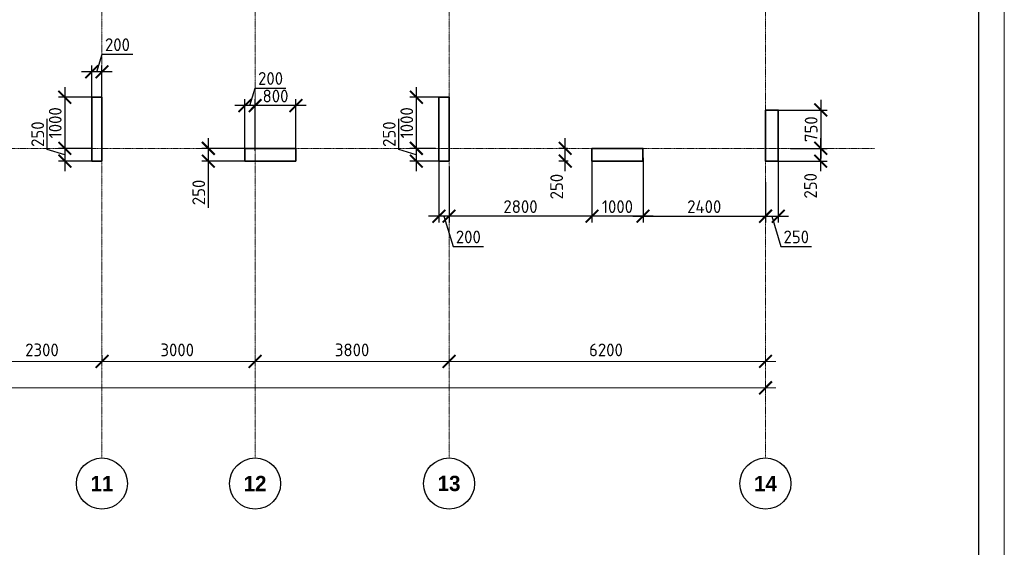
# Model space of a CAD drawing. Header units: millimetres. Extents: x 369815 to 1481759, y -423071 to -27917.
# Tile 55 of 256: x 476630 to 495921, y -255246 to -244918. Entities that reach past the tile are written whole.
import ezdxf

# ---------------------------------------------------------------- set-up
doc = ezdxf.new("R2010")
doc.units = ezdxf.units.MM
doc.linetypes.add('______5', pattern=[1100, 800, -100, 100, -100])
doc.linetypes.add('осевая', pattern=[50.8, 31.75, -6.35, 6.35, -6.35])
doc.layers.add('Колонна_ бетон', color=7, linetype='Continuous', lineweight=50, true_color=0xb4b496)
for name, color, linetype, lineweight in [('Оси', 40, '______5', 18), ('размер', 1, 'Continuous', 25), ('РАЗМЕРЫ', 1, 'Continuous', 9), ('ТОНКИЕ', 7, 'Continuous', 9)]:
    doc.layers.add(name, color=color, linetype=linetype, lineweight=lineweight)
doc.layers.add('ТОЛСТЫЕ_ОСНОВНЫЕ', color=6, linetype='Continuous')
doc.styles.add('Century Gothic', font='GOTHIC.TTF')
doc.styles.add('GOST-2.304_Type-B', font='GOST_Common.ttf')
doc.dimstyles.new('СПДС', dxfattribs={"dimscale": 100, "dimtxt": 2.5, "dimasz": 2.5, "dimexe": 1.25, "dimexo": 0, "dimtad": 1, "dimdec": 0, "dimtxsty": 'GOST-2.304_Type-B', "dimblk": 'ARCHTICK', "dimcen": 2.5, "dimdle": 2, "dimadec": 0, "dimazin": 2, "dimtfac": 0.75, "dimtdec": 0, "dimtmove": 1, "dimatfit": 3, "dimfxl": 1, "dimtolj": 1, "dimarcsym": 1})

# ---------------------------------------------------------------- blocks, each defined once
blk = doc.blocks.new('_ArchTick')
at = {"color": 0, "linetype": 'ByBlock', "const_width": 0.15}
blk.add_lwpolyline([(-0.5, -0.5), (0.5, 0.5)], dxfattribs=at)
blk = doc.blocks.new('*D2369')
at = {"color": 0, "lineweight": -2, "transparency": 16777216}
for p, q in [((983646, -19381), (983646, -19256)), ((1030446, -19495), (1030446, -19256)), ((983446, -19381), (1030646, -19381))]:
    blk.add_line(p, q, dxfattribs=at)
at = {"layer": 'DEFPOINTS', "color": 0, "transparency": 16777216}
for p in [(983646, -19381), (1030446, -19381), (1030446, -19495)]:
    blk.add_point(p, dxfattribs=at)
at = {"color": 0, "lineweight": -2, "transparency": 16777216, "xscale": 250, "yscale": 250, "zscale": 250, "rotation": 180}
blk.add_blockref('_ArchTick', (983646, -19381), dxfattribs=at)
at = {"color": 0, "lineweight": -2, "transparency": 16777216, "xscale": 250, "yscale": 250, "zscale": 250}
blk.add_blockref('_ArchTick', (1030446, -19381), dxfattribs=at)
at = {"color": 0, "transparency": 16777216, "insert": (1001863, -19270), "char_height": 250, "width": 104166.67, "attachment_point": 5, "style": 'GOST-2.304_Type-B'}
blk.add_mtext('\\A1;46800', dxfattribs=at)
blk = doc.blocks.new('NSY101')
at = {"color": 0, "linetype": 'ByBlock', "lineweight": -2}
blk.add_circle((0, 0), 50, dxfattribs=at)
blk = doc.blocks.new('СЛОЖНЫЙ_ОБЪЕКТ_38')
at = {"layer": 'Оси', "color": 16, "linetype": 'Continuous', "lineweight": 25, "transparency": 33554687, "xscale": 9.999999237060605, "yscale": 9.999999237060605, "zscale": 9.999999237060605}
blk.add_blockref('NSY101', (38513, -43009), dxfattribs=at)
at = {"layer": 'Оси', "color": 16, "linetype": 'Continuous', "lineweight": 25, "transparency": 33554687, "insert": (38513, -43009), "char_height": 300, "width": 620, "attachment_point": 5, "style": 'Century Gothic'}
blk.add_mtext('\\A1;{\\fCentury Gothic|i0|b1;\\H300.000000;\\W1.000000;\\C16;11}\\P', dxfattribs=at)
blk = doc.blocks.new('СЛОЖНЫЙ_ОБЪЕКТ_39')
at = {"layer": 'Оси', "color": 16, "linetype": 'Continuous', "lineweight": 25, "transparency": 33554687, "xscale": 9.999999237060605, "yscale": 9.999999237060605, "zscale": 9.999999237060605}
blk.add_blockref('NSY101', (41513, -43009), dxfattribs=at)
at = {"layer": 'Оси', "color": 16, "linetype": 'Continuous', "lineweight": 25, "transparency": 33554687, "insert": (41513, -43009), "char_height": 300, "width": 620, "attachment_point": 5, "style": 'Century Gothic'}
blk.add_mtext('\\A1;{\\fCentury Gothic|i0|b1;\\H300.000000;\\W1.000000;\\C16;12}\\P', dxfattribs=at)
blk = doc.blocks.new('СЛОЖНЫЙ_ОБЪЕКТ_40')
at = {"layer": 'Оси', "color": 16, "linetype": 'Continuous', "lineweight": 25, "transparency": 33554687, "xscale": 9.999999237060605, "yscale": 9.999999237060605, "zscale": 9.999999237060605}
blk.add_blockref('NSY101', (45313, -43009), dxfattribs=at)
at = {"layer": 'Оси', "color": 16, "linetype": 'Continuous', "lineweight": 25, "transparency": 33554687, "insert": (45313, -43009), "char_height": 300, "width": 620, "attachment_point": 5, "style": 'Century Gothic'}
blk.add_mtext('\\A1;{\\fCentury Gothic|i0|b1;\\H300.000000;\\W1.000000;\\C16;13}\\P', dxfattribs=at)
blk = doc.blocks.new('СЛОЖНЫЙ_ОБЪЕКТ_41')
at = {"layer": 'Оси', "color": 16, "linetype": 'Continuous', "lineweight": 25, "transparency": 33554687, "xscale": 9.999999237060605, "yscale": 9.999999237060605, "zscale": 9.999999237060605}
blk.add_blockref('NSY101', (51513, -43009), dxfattribs=at)
at = {"layer": 'Оси', "color": 16, "linetype": 'Continuous', "lineweight": 25, "transparency": 33554687, "insert": (51513, -43009), "char_height": 300, "width": 620, "attachment_point": 5, "style": 'Century Gothic'}
blk.add_mtext('\\A1;{\\fCentury Gothic|i0|b1;\\H300.000000;\\W1.000000;\\C16;14}\\P', dxfattribs=at)
blk = doc.blocks.new('*D2363')
at = {"color": 0, "lineweight": -2, "transparency": 16777216}
for p, q in [((1014946, -18864), (1017646, -18864)), ((1015146, -18864), (1015146, -18739)), ((1017446, -18864), (1017446, -18739))]:
    blk.add_line(p, q, dxfattribs=at)
at = {"layer": 'DEFPOINTS', "color": 0, "transparency": 16777216}
for p in [(1015146, -18864), (1017446, -18864), (1017446, -18864)]:
    blk.add_point(p, dxfattribs=at)
at = {"color": 0, "lineweight": -2, "transparency": 16777216, "xscale": 250, "yscale": 250, "zscale": 250, "rotation": 180}
blk.add_blockref('_ArchTick', (1015146, -18864), dxfattribs=at)
at = {"color": 0, "lineweight": -2, "transparency": 16777216, "xscale": 250, "yscale": 250, "zscale": 250}
blk.add_blockref('_ArchTick', (1017446, -18864), dxfattribs=at)
at = {"color": 0, "transparency": 16777216, "insert": (1016270, -18639), "char_height": 250, "width": 83333.33, "attachment_point": 5, "style": 'GOST-2.304_Type-B'}
blk.add_mtext('\\A1;2300', dxfattribs=at)
blk = doc.blocks.new('*D2364')
at = {"color": 0, "lineweight": -2, "transparency": 16777216}
for p, q in [((1017246, -18864), (1020646, -18864)), ((1017446, -18864), (1017446, -18739)), ((1020446, -18864), (1020446, -18739))]:
    blk.add_line(p, q, dxfattribs=at)
at = {"layer": 'DEFPOINTS', "color": 0, "transparency": 16777216}
for p in [(1017446, -18864), (1020446, -18864), (1020446, -18864)]:
    blk.add_point(p, dxfattribs=at)
at = {"color": 0, "lineweight": -2, "transparency": 16777216, "xscale": 250, "yscale": 250, "zscale": 250, "rotation": 180}
blk.add_blockref('_ArchTick', (1017446, -18864), dxfattribs=at)
at = {"color": 0, "lineweight": -2, "transparency": 16777216, "xscale": 250, "yscale": 250, "zscale": 250}
blk.add_blockref('_ArchTick', (1020446, -18864), dxfattribs=at)
at = {"color": 0, "transparency": 16777216, "insert": (1018920, -18639), "char_height": 250, "width": 83333.33, "attachment_point": 5, "style": 'GOST-2.304_Type-B'}
blk.add_mtext('\\A1;3000', dxfattribs=at)
blk = doc.blocks.new('*D2365')
at = {"color": 0, "lineweight": -2, "transparency": 16777216}
for p, q in [((1020246, -18864), (1024446, -18864)), ((1020446, -18864), (1020446, -18739)), ((1024246, -18864), (1024246, -18739))]:
    blk.add_line(p, q, dxfattribs=at)
at = {"layer": 'DEFPOINTS', "color": 0, "transparency": 16777216}
for p in [(1020446, -18864), (1024246, -18864), (1024246, -18864)]:
    blk.add_point(p, dxfattribs=at)
at = {"color": 0, "lineweight": -2, "transparency": 16777216, "xscale": 250, "yscale": 250, "zscale": 250, "rotation": 180}
blk.add_blockref('_ArchTick', (1020446, -18864), dxfattribs=at)
at = {"color": 0, "lineweight": -2, "transparency": 16777216, "xscale": 250, "yscale": 250, "zscale": 250}
blk.add_blockref('_ArchTick', (1024246, -18864), dxfattribs=at)
at = {"color": 0, "transparency": 16777216, "insert": (1022346, -18639), "char_height": 250, "width": 83333.33, "attachment_point": 5, "style": 'GOST-2.304_Type-B'}
blk.add_mtext('\\A1;3800', dxfattribs=at)
blk = doc.blocks.new('*D2366')
at = {"color": 0, "lineweight": -2, "transparency": 16777216}
for p, q in [((1024046, -18864), (1030646, -18864)), ((1024246, -18864), (1024246, -18739)), ((1030446, -18864), (1030446, -18739))]:
    blk.add_line(p, q, dxfattribs=at)
at = {"layer": 'DEFPOINTS', "color": 0, "transparency": 16777216}
for p in [(1024246, -18864), (1030446, -18864), (1030446, -18864)]:
    blk.add_point(p, dxfattribs=at)
at = {"color": 0, "lineweight": -2, "transparency": 16777216, "xscale": 250, "yscale": 250, "zscale": 250, "rotation": 180}
blk.add_blockref('_ArchTick', (1024246, -18864), dxfattribs=at)
at = {"color": 0, "lineweight": -2, "transparency": 16777216, "xscale": 250, "yscale": 250, "zscale": 250}
blk.add_blockref('_ArchTick', (1030446, -18864), dxfattribs=at)
at = {"color": 0, "transparency": 16777216, "insert": (1027320, -18639), "char_height": 250, "width": 83333.33, "attachment_point": 5, "style": 'GOST-2.304_Type-B'}
blk.add_mtext('\\A1;6200', dxfattribs=at)
blk = doc.blocks.new('*D1015')
at = {"layer": 'DEFPOINTS', "color": 0, "transparency": 16777216}
for p in [(478042, -245938), (478042, -246486, -360), (478242, -246486, -360)]:
    blk.add_point(p, dxfattribs=at)
at = {"layer": 'РАЗМЕРЫ', "color": 0, "lineweight": -2, "transparency": 16777216}
for p, q in [((478142, -245938), (478245, -245594)), ((478245, -245594), (478845, -245594)), ((478442, -245938), (477842, -245938)), ((478042, -246486), (478042, -245813)), ((478242, -246486), (478242, -245813))]:
    blk.add_line(p, q, dxfattribs=at)
at = {"layer": 'РАЗМЕРЫ', "color": 0, "lineweight": -2, "transparency": 16777216, "xscale": 250, "yscale": 250, "zscale": 250, "rotation": 180}
blk.add_blockref('_ArchTick', (478042, -245938), dxfattribs=at)
at = {"layer": 'РАЗМЕРЫ', "color": 0, "lineweight": -2, "transparency": 16777216, "xscale": 250, "yscale": 250, "zscale": 250}
blk.add_blockref('_ArchTick', (478242, -245938), dxfattribs=at)
at = {"layer": 'РАЗМЕРЫ', "color": 0, "transparency": 16777216, "insert": (478545, -245407), "char_height": 250, "attachment_point": 5, "style": 'GOST-2.304_Type-B'}
blk.add_mtext('\\A1;200', dxfattribs=at)
blk = doc.blocks.new('*D1016')
at = {"layer": 'DEFPOINTS', "color": 0, "transparency": 16777216}
for p in [(478042, -246436, -200), (477514, -247436), (478042, -247436, -560)]:
    blk.add_point(p, dxfattribs=at)
at = {"layer": 'РАЗМЕРЫ', "color": 0, "lineweight": -2, "transparency": 16777216}
for p, q in [((477514, -246236), (477514, -247636)), ((478042, -246436), (477389, -246436)), ((478042, -247436), (477389, -247436))]:
    blk.add_line(p, q, dxfattribs=at)
at = {"layer": 'РАЗМЕРЫ', "color": 0, "lineweight": -2, "transparency": 16777216, "xscale": 250, "yscale": 250, "zscale": 250}
for p, rotation in [((477514, -246436), 90), ((477514, -247436), 270)]:
    blk.add_blockref('_ArchTick', p, dxfattribs=dict(at, rotation=rotation))
at = {"layer": 'РАЗМЕРЫ', "color": 0, "transparency": 16777216, "insert": (477326, -246936), "char_height": 250, "attachment_point": 5, "rotation": 90, "style": 'GOST-2.304_Type-B'}
blk.add_mtext('\\A1;1000', dxfattribs=at)
blk = doc.blocks.new('*D1017')
at = {"layer": 'DEFPOINTS', "color": 0, "transparency": 16777216}
for p in [(478039, -247436), (477514, -247686), (478042, -247686, -200)]:
    blk.add_point(p, dxfattribs=at)
at = {"layer": 'РАЗМЕРЫ', "color": 0, "lineweight": -2, "transparency": 16777216}
for p, q in [((477170, -247458), (477170, -246858)), ((477514, -247236), (477514, -247886)), ((477514, -247561), (477170, -247458)), ((478039, -247436), (477389, -247436)), ((478042, -247686), (477389, -247686))]:
    blk.add_line(p, q, dxfattribs=at)
at = {"layer": 'РАЗМЕРЫ', "color": 0, "lineweight": -2, "transparency": 16777216, "xscale": 250, "yscale": 250, "zscale": 250}
for p, rotation in [((477514, -247436), 90), ((477514, -247686), 270)]:
    blk.add_blockref('_ArchTick', p, dxfattribs=dict(at, rotation=rotation))
at = {"layer": 'РАЗМЕРЫ', "color": 0, "transparency": 16777216, "insert": (476982, -247158), "char_height": 250, "attachment_point": 5, "rotation": 90, "style": 'GOST-2.304_Type-B'}
blk.add_mtext('\\A1;250', dxfattribs=at)
blk = doc.blocks.new('*D1021')
at = {"layer": 'DEFPOINTS', "color": 0, "transparency": 16777216}
for p in [(481242, -246599), (481242, -247486), (482042, -247486)]:
    blk.add_point(p, dxfattribs=at)
at = {"layer": 'РАЗМЕРЫ', "color": 0, "lineweight": -2, "transparency": 16777216}
for p, q in [((481242, -247486), (481242, -246474)), ((482042, -247486), (482042, -246474)), ((482242, -246599), (481042, -246599))]:
    blk.add_line(p, q, dxfattribs=at)
at = {"layer": 'РАЗМЕРЫ', "color": 0, "lineweight": -2, "transparency": 16777216, "xscale": 250, "yscale": 250, "zscale": 250, "rotation": 180}
blk.add_blockref('_ArchTick', (481242, -246599), dxfattribs=at)
at = {"layer": 'РАЗМЕРЫ', "color": 0, "lineweight": -2, "transparency": 16777216, "xscale": 250, "yscale": 250, "zscale": 250}
blk.add_blockref('_ArchTick', (482042, -246599), dxfattribs=at)
at = {"layer": 'РАЗМЕРЫ', "color": 0, "transparency": 16777216, "insert": (481642, -246412), "char_height": 250, "attachment_point": 5, "style": 'GOST-2.304_Type-B'}
blk.add_mtext('\\A1;800', dxfattribs=at)
blk = doc.blocks.new('*D1022')
at = {"layer": 'DEFPOINTS', "color": 0, "transparency": 16777216}
for p in [(481042, -246599), (481042, -247486), (481242, -247486)]:
    blk.add_point(p, dxfattribs=at)
at = {"layer": 'РАЗМЕРЫ', "color": 0, "lineweight": -2, "transparency": 16777216}
for p, q in [((481142, -246599), (481245, -246255)), ((481245, -246255), (481845, -246255)), ((481042, -247486), (481042, -246474)), ((481242, -247486), (481242, -246474)), ((481442, -246599), (480842, -246599))]:
    blk.add_line(p, q, dxfattribs=at)
at = {"layer": 'РАЗМЕРЫ', "color": 0, "lineweight": -2, "transparency": 16777216, "xscale": 250, "yscale": 250, "zscale": 250, "rotation": 180}
blk.add_blockref('_ArchTick', (481042, -246599), dxfattribs=at)
at = {"layer": 'РАЗМЕРЫ', "color": 0, "lineweight": -2, "transparency": 16777216, "xscale": 250, "yscale": 250, "zscale": 250}
blk.add_blockref('_ArchTick', (481242, -246599), dxfattribs=at)
at = {"layer": 'РАЗМЕРЫ', "color": 0, "transparency": 16777216, "insert": (481545, -246068), "char_height": 250, "attachment_point": 5, "style": 'GOST-2.304_Type-B'}
blk.add_mtext('\\A1;200', dxfattribs=at)
blk = doc.blocks.new('*D1023')
at = {"layer": 'DEFPOINTS', "color": 0, "transparency": 16777216}
for p in [(480326, -247436), (481042, -247436, 0), (481049, -247686, 160)]:
    blk.add_point(p, dxfattribs=at)
at = {"layer": 'РАЗМЕРЫ', "color": 0, "lineweight": -2, "transparency": 16777216}
for p, q in [((480326, -247886), (480326, -247236)), ((481042, -247436), (480201, -247436)), ((481049, -247686), (480201, -247686)), ((480326, -248599), (480326, -247686))]:
    blk.add_line(p, q, dxfattribs=at)
at = {"layer": 'РАЗМЕРЫ', "color": 0, "lineweight": -2, "transparency": 16777216, "xscale": 250, "yscale": 250, "zscale": 250}
for p, rotation in [((480326, -247436), 90), ((480326, -247686), 270)]:
    blk.add_blockref('_ArchTick', p, dxfattribs=dict(at, rotation=rotation))
at = {"layer": 'РАЗМЕРЫ', "color": 0, "transparency": 16777216, "insert": (480138, -248299), "char_height": 250, "attachment_point": 5, "rotation": 90, "style": 'GOST-2.304_Type-B'}
blk.add_mtext('\\A1;250', dxfattribs=at)
blk = doc.blocks.new('*D1053')
at = {"layer": 'DEFPOINTS', "color": 0, "transparency": 16777216}
for p in [(491730, -247436), (492324, -247436), (491492, -247686, -200)]:
    blk.add_point(p, dxfattribs=at)
at = {"layer": 'РАЗМЕРЫ', "color": 0, "lineweight": -2, "transparency": 16777216}
for p, q in [((492324, -247886), (492324, -247236)), ((491730, -247436), (492449, -247436)), ((491492, -247686), (492449, -247686))]:
    blk.add_line(p, q, dxfattribs=at)
at = {"layer": 'РАЗМЕРЫ', "color": 0, "lineweight": -2, "transparency": 16777216, "xscale": 250, "yscale": 250, "zscale": 250}
for p, rotation in [((492324, -247436), 90), ((492324, -247686), 270)]:
    blk.add_blockref('_ArchTick', p, dxfattribs=dict(at, rotation=rotation))
at = {"layer": 'РАЗМЕРЫ', "color": 0, "transparency": 16777216, "insert": (492124, -248169), "char_height": 250, "attachment_point": 5, "rotation": 90, "style": 'GOST-2.304_Type-B'}
blk.add_mtext('\\A1;250', dxfattribs=at)
blk = doc.blocks.new('*D1055')
at = {"layer": 'DEFPOINTS', "color": 0, "transparency": 16777216}
for p in [(491492, -247686, -200), (491242, -248683), (491492, -248764)]:
    blk.add_point(p, dxfattribs=at)
at = {"layer": 'РАЗМЕРЫ', "color": 0, "lineweight": -2, "transparency": 16777216}
for p, q in [((491492, -247686), (491492, -248889)), ((491042, -248764), (491692, -248764)), ((491242, -248683), (491242, -248889)), ((491367, -248764), (491545, -249358)), ((491545, -249358), (492145, -249358))]:
    blk.add_line(p, q, dxfattribs=at)
at = {"layer": 'РАЗМЕРЫ', "color": 0, "lineweight": -2, "transparency": 16777216, "xscale": 250, "yscale": 250, "zscale": 250, "rotation": 180}
blk.add_blockref('_ArchTick', (491242, -248764), dxfattribs=at)
at = {"layer": 'РАЗМЕРЫ', "color": 0, "lineweight": -2, "transparency": 16777216, "xscale": 250, "yscale": 250, "zscale": 250}
blk.add_blockref('_ArchTick', (491492, -248764), dxfattribs=at)
at = {"layer": 'РАЗМЕРЫ', "color": 0, "transparency": 16777216, "insert": (491845, -249170), "char_height": 250, "attachment_point": 5, "style": 'GOST-2.304_Type-B'}
blk.add_mtext('\\A1;250', dxfattribs=at)
blk = doc.blocks.new('*D1058')
at = {"layer": 'DEFPOINTS', "color": 0, "transparency": 16777216}
for p in [(487318, -247436), (487364, -247436, -200), (487375, -247686, 160)]:
    blk.add_point(p, dxfattribs=at)
at = {"layer": 'размер', "color": 0, "lineweight": -2, "transparency": 16777216}
for p, q in [((487318, -247886), (487318, -247236)), ((487364, -247436), (487193, -247436)), ((487375, -247686), (487193, -247686))]:
    blk.add_line(p, q, dxfattribs=at)
at = {"layer": 'размер', "color": 0, "lineweight": -2, "transparency": 16777216, "xscale": 250, "yscale": 250, "zscale": 250}
for p, rotation in [((487318, -247436), 90), ((487318, -247686), 270)]:
    blk.add_blockref('_ArchTick', p, dxfattribs=dict(at, rotation=rotation))
at = {"layer": 'размер', "color": 0, "transparency": 16777216, "insert": (487150, -248185), "char_height": 250, "attachment_point": 5, "rotation": 90, "style": 'GOST-2.304_Type-B'}
blk.add_mtext('\\A1;250', dxfattribs=at)
blk = doc.blocks.new('*D1062')
at = {"layer": 'DEFPOINTS', "color": 0, "transparency": 16777216}
for p in [(488842, -247624), (491242, -248100, -200), (491242, -248764)]:
    blk.add_point(p, dxfattribs=at)
at = {"layer": 'РАЗМЕРЫ', "color": 0, "lineweight": -2, "transparency": 16777216}
for p, q in [((488842, -247624), (488842, -248889)), ((491242, -248100), (491242, -248889)), ((488642, -248764), (491442, -248764))]:
    blk.add_line(p, q, dxfattribs=at)
at = {"layer": 'РАЗМЕРЫ', "color": 0, "lineweight": -2, "transparency": 16777216, "xscale": 250, "yscale": 250, "zscale": 250, "rotation": 180}
blk.add_blockref('_ArchTick', (488842, -248764), dxfattribs=at)
at = {"layer": 'РАЗМЕРЫ', "color": 0, "lineweight": -2, "transparency": 16777216, "xscale": 250, "yscale": 250, "zscale": 250}
blk.add_blockref('_ArchTick', (491242, -248764), dxfattribs=at)
at = {"layer": 'РАЗМЕРЫ', "color": 0, "transparency": 16777216, "insert": (490042, -248577), "char_height": 250, "attachment_point": 5, "style": 'GOST-2.304_Type-B'}
blk.add_mtext('\\A1;2400', dxfattribs=at)
blk = doc.blocks.new('*D1063')
at = {"layer": 'DEFPOINTS', "color": 0, "transparency": 16777216}
for p in [(491435, -246686), (491730, -247436, -200), (492324, -247436)]:
    blk.add_point(p, dxfattribs=at)
at = {"layer": 'РАЗМЕРЫ', "color": 0, "lineweight": -2, "transparency": 16777216}
for p, q in [((492324, -246486), (492324, -247636)), ((491435, -246686), (492449, -246686)), ((491730, -247436), (492449, -247436))]:
    blk.add_line(p, q, dxfattribs=at)
at = {"layer": 'РАЗМЕРЫ', "color": 0, "lineweight": -2, "transparency": 16777216, "xscale": 250, "yscale": 250, "zscale": 250}
for p, rotation in [((492324, -246686), 90), ((492324, -247436), 270)]:
    blk.add_blockref('_ArchTick', p, dxfattribs=dict(at, rotation=rotation))
at = {"layer": 'РАЗМЕРЫ', "color": 0, "transparency": 16777216, "insert": (492136, -247061), "char_height": 250, "attachment_point": 5, "rotation": 90, "style": 'GOST-2.304_Type-B'}
blk.add_mtext('\\A1;750', dxfattribs=at)
blk = doc.blocks.new('*D1102')
at = {"layer": 'DEFPOINTS', "color": 0, "transparency": 16777216}
for p in [(487842, -247637, -360), (485042, -247789, -560), (485042, -248764)]:
    blk.add_point(p, dxfattribs=at)
at = {"layer": 'РАЗМЕРЫ', "color": 0, "lineweight": -2, "transparency": 16777216}
for p, q in [((487842, -247637), (487842, -248889)), ((485042, -247789), (485042, -248889)), ((488042, -248764), (484842, -248764))]:
    blk.add_line(p, q, dxfattribs=at)
at = {"layer": 'РАЗМЕРЫ', "color": 0, "lineweight": -2, "transparency": 16777216, "xscale": 250, "yscale": 250, "zscale": 250, "rotation": 180}
blk.add_blockref('_ArchTick', (485042, -248764), dxfattribs=at)
at = {"layer": 'РАЗМЕРЫ', "color": 0, "lineweight": -2, "transparency": 16777216, "xscale": 250, "yscale": 250, "zscale": 250}
blk.add_blockref('_ArchTick', (487842, -248764), dxfattribs=at)
at = {"layer": 'РАЗМЕРЫ', "color": 0, "transparency": 16777216, "insert": (486442, -248577), "char_height": 250, "attachment_point": 5, "style": 'GOST-2.304_Type-B'}
blk.add_mtext('\\A1;2800', dxfattribs=at)
blk = doc.blocks.new('*D1103')
at = {"layer": 'DEFPOINTS', "color": 0, "transparency": 16777216}
for p in [(484842, -247686, -560), (485042, -247789, -560), (484842, -248764)]:
    blk.add_point(p, dxfattribs=at)
at = {"layer": 'РАЗМЕРЫ', "color": 0, "lineweight": -2, "transparency": 16777216}
for p, q in [((484842, -247686), (484842, -248889)), ((485042, -247789), (485042, -248889)), ((485242, -248764), (484642, -248764)), ((484942, -248764), (485120, -249358)), ((485120, -249358), (485720, -249358))]:
    blk.add_line(p, q, dxfattribs=at)
at = {"layer": 'РАЗМЕРЫ', "color": 0, "lineweight": -2, "transparency": 16777216, "xscale": 250, "yscale": 250, "zscale": 250, "rotation": 180}
blk.add_blockref('_ArchTick', (484842, -248764), dxfattribs=at)
at = {"layer": 'РАЗМЕРЫ', "color": 0, "lineweight": -2, "transparency": 16777216, "xscale": 250, "yscale": 250, "zscale": 250}
blk.add_blockref('_ArchTick', (485042, -248764), dxfattribs=at)
at = {"layer": 'РАЗМЕРЫ', "color": 0, "transparency": 16777216, "insert": (485420, -249170), "char_height": 250, "attachment_point": 5, "style": 'GOST-2.304_Type-B'}
blk.add_mtext('\\A1;200', dxfattribs=at)
blk = doc.blocks.new('*D1104')
at = {"layer": 'DEFPOINTS', "color": 0, "transparency": 16777216}
for p in [(484942, -246436, -560), (484401, -247436), (484778, -247436, -560)]:
    blk.add_point(p, dxfattribs=at)
at = {"layer": 'РАЗМЕРЫ', "color": 0, "lineweight": -2, "transparency": 16777216}
for p, q in [((484401, -246236), (484401, -247636)), ((484942, -246436), (484276, -246436)), ((484778, -247436), (484276, -247436))]:
    blk.add_line(p, q, dxfattribs=at)
at = {"layer": 'РАЗМЕРЫ', "color": 0, "lineweight": -2, "transparency": 16777216, "xscale": 250, "yscale": 250, "zscale": 250}
for p, rotation in [((484401, -246436), 90), ((484401, -247436), 270)]:
    blk.add_blockref('_ArchTick', p, dxfattribs=dict(at, rotation=rotation))
at = {"layer": 'РАЗМЕРЫ', "color": 0, "transparency": 16777216, "insert": (484213, -246936), "char_height": 250, "attachment_point": 5, "rotation": 90, "style": 'GOST-2.304_Type-B'}
blk.add_mtext('\\A1;1000', dxfattribs=at)
blk = doc.blocks.new('*D1105')
at = {"layer": 'DEFPOINTS', "color": 0, "transparency": 16777216}
for p in [(484778, -247436, -560), (484401, -247686), (484842, -247686)]:
    blk.add_point(p, dxfattribs=at)
at = {"layer": 'РАЗМЕРЫ', "color": 0, "lineweight": -2, "transparency": 16777216}
for p, q in [((484057, -247458), (484057, -246858)), ((484401, -247236), (484401, -247886)), ((484401, -247561), (484057, -247458)), ((484778, -247436), (484276, -247436)), ((484842, -247686), (484276, -247686))]:
    blk.add_line(p, q, dxfattribs=at)
at = {"layer": 'РАЗМЕРЫ', "color": 0, "lineweight": -2, "transparency": 16777216, "xscale": 250, "yscale": 250, "zscale": 250}
for p, rotation in [((484401, -247436), 90), ((484401, -247686), 270)]:
    blk.add_blockref('_ArchTick', p, dxfattribs=dict(at, rotation=rotation))
at = {"layer": 'РАЗМЕРЫ', "color": 0, "transparency": 16777216, "insert": (483870, -247158), "char_height": 250, "attachment_point": 5, "rotation": 90, "style": 'GOST-2.304_Type-B'}
blk.add_mtext('\\A1;250', dxfattribs=at)
blk = doc.blocks.new('*D1108')
at = {"layer": 'DEFPOINTS', "color": 0, "transparency": 16777216}
for p in [(488842, -247624, -360), (487842, -248402), (487842, -248764)]:
    blk.add_point(p, dxfattribs=at)
at = {"layer": 'РАЗМЕРЫ', "color": 0, "lineweight": -2, "transparency": 16777216}
for p, q in [((488842, -247624), (488842, -248889)), ((487842, -248402), (487842, -248889)), ((489042, -248764), (487642, -248764))]:
    blk.add_line(p, q, dxfattribs=at)
at = {"layer": 'РАЗМЕРЫ', "color": 0, "lineweight": -2, "transparency": 16777216, "xscale": 250, "yscale": 250, "zscale": 250, "rotation": 180}
blk.add_blockref('_ArchTick', (487842, -248764), dxfattribs=at)
at = {"layer": 'РАЗМЕРЫ', "color": 0, "lineweight": -2, "transparency": 16777216, "xscale": 250, "yscale": 250, "zscale": 250}
blk.add_blockref('_ArchTick', (488842, -248764), dxfattribs=at)
at = {"layer": 'РАЗМЕРЫ', "color": 0, "transparency": 16777216, "insert": (488342, -248577), "char_height": 250, "attachment_point": 5, "style": 'GOST-2.304_Type-B'}
blk.add_mtext('\\A1;1000', dxfattribs=at)
blk = doc.blocks.new('*U133')
at = {"layer": 'ТОЛСТЫЕ_ОСНОВНЫЕ', "color": 6}
blk.add_lwpolyline([(20, 5), (589, 5), (589, 415), (20, 415)], close=True, dxfattribs=at)
at = {"layer": 'ТОНКИЕ'}
blk.add_lwpolyline([(0, 0), (594, 0), (594, 420), (0, 420)], close=True, dxfattribs=at)
blk = doc.blocks.new('оси2')
at = {"layer": 'Оси', "color": 16, "linetype": 'осевая', "lineweight": 0, "ltscale": 0.5, "transparency": 33554687}
for p, q in [((1017445.5, 5465.4), (1017445.5, -20739.3)), ((1020445.5, 5465.4), (1020445.5, -20739.3)), ((1024245.5, 5465.4), (1024245.5, -20739.3)), ((1030445.5, 5465.4), (1030445.5, -20739.3)), ((979200, -14692.9), (1032582.1, -14692.9))]:
    blk.add_line(p, q, dxfattribs=at)
at = {"layer": 'Оси', "color": 16, "linetype": 'Continuous', "lineweight": 25, "transparency": 33554687}
for name in ['СЛОЖНЫЙ_ОБЪЕКТ_38', 'СЛОЖНЫЙ_ОБЪЕКТ_39', 'СЛОЖНЫЙ_ОБЪЕКТ_40', 'СЛОЖНЫЙ_ОБЪЕКТ_41']:
    blk.add_blockref(name, (978932, 21754.4), dxfattribs=at)
for base, p1, p2, picture, middle in [((1017445.5, -18864.1), (1015145.5, -18864.1), (1017445.5, -18864.1), '*D2363', (1016270.4, -18864.1)), ((1020445.5, -18864.1), (1017445.5, -18864.1), (1020445.5, -18864.1), '*D2364', (1018920.4, -18864.1)), ((1024245.5, -18864.1), (1020445.5, -18864.1), (1024245.5, -18864.1), '*D2365', (1022345.5, -18864.1)), ((1030445.5, -18864.1), (1024245.5, -18864.1), (1030445.5, -18864.1), '*D2366', (1027320.4, -18864.1)), ((1030445.5, -19380.9), (983645.5, -19380.9), (1030445.5, -19495.3), '*D2369', (1001863, -19495.3))]:
    dim = blk.add_linear_dim(base=base, p1=p1, p2=p2, dimstyle='СПДС', override={"dimgap": 1})
    dim.commit()
    dim.dimension.update_dxf_attribs({"geometry": picture, "text_midpoint": middle, "dimtype": 160})

msp = doc.modelspace()

# ---------------------------------------------------------------- linework, layer by layer
at = {"layer": 'Колонна_ бетон', "color": 180, "linetype": 'Continuous', "lineweight": 35, "transparency": 33554687}
for p, q in [((478041.9, -247685.9, -200), (478041.9, -246435.9, -200)), ((478041.9, -246435.9, -200), (478241.9, -246435.9, -200)), ((478241.9, -247685.9, -200), (478241.9, -246435.9, -200)), ((482042, -247435.9, -360), (481041.9, -247435.9, -360)), ((481041.9, -247435.9, -360), (481041.9, -247685.9, -200)), ((482041.9, -247685.9, -200), (482042, -247435.9, -360)), ((478041.9, -247685.9, -200), (478241.9, -247685.9, -200)), ((482041.9, -247685.9, -200), (481041.9, -247685.9, -200))]:
    msp.add_line(p, q, dxfattribs=at)
for points, elevation in [([(484842.2, -246435.9), (485042, -246435.9), (485042, -247685.9), (484842.2, -247685.9)], -560), ([(491241.9, -246685.9), (491491.9, -246685.9), (491491.9, -247685.9), (491241.9, -247685.9)], -360), ([(487841.9, -247435.9), (488841.9, -247435.9), (488841.9, -247685.9), (487841.9, -247685.9)], -360)]:
    msp.add_lwpolyline(points, close=True, dxfattribs=dict(at, elevation=elevation))

# ---------------------------------------------------------------- block references
at = {"xscale": 100, "yscale": 100, "zscale": 100}
msp.add_blockref('*U133', (436520.8, -265573.2, 3100), dxfattribs=at)
at = {"layer": 'РАЗМЕРЫ'}
msp.add_blockref('оси2', (-539203.5, -232743, -560), dxfattribs=at)

# ---------------------------------------------------------------- dimensions: what is measured, and where the dimension line sits
at = {"layer": 'размер', "color": 146, "true_color": 0x006272}
dim = msp.add_linear_dim(base=(487317.6, -247435.9, -360), p1=(487375.2, -247685.9, -200), p2=(487364, -247435.9, -560), angle=90, dimstyle='СПДС', dxfattribs=at)
dim.commit()
dim.dimension.update_dxf_attribs({"geometry": '*D1058', "text_midpoint": (487337.7, -248185.2, -360), "dimtype": 160})
at = {"layer": 'РАЗМЕРЫ', "color": 146, "true_color": 0x006272}
for base, p1, p2, picture, middle in [((478042, -245938.1), (478241.9, -246485.9, -360), (478042, -246485.9, -360), '*D1015', (478307.6, -245406.8)), ((481042, -246599.1, -360), (481241.9, -247485.9, -360), (481042, -247485.9, -360), '*D1022', (481307.6, -246067.8, -360)), ((481241.9, -246599.1, -360), (482042, -247485.9, -360), (481241.9, -247485.9, -360), '*D1021', (481642, -246411.6, -360))]:
    dim = msp.add_linear_dim(base=base, p1=p1, p2=p2, dimstyle='СПДС', override={"dimtofl": 0}, dxfattribs=at)
    dim.commit()
    dim.dimension.update_dxf_attribs({"geometry": picture, "text_midpoint": middle})
for base, p1, p2, picture, middle in [((477513.6, -247435.9), (478042, -246435.9, -200), (478042, -247435.9, -560), '*D1016', (477326.1, -246935.9)), ((477513.6, -247685.9), (478038.6, -247435.9), (478041.9, -247685.9, -200), '*D1017', (476982.4, -247395.3))]:
    dim = msp.add_linear_dim(base=base, p1=p1, p2=p2, angle=90, dimstyle='СПДС', override={"dimtofl": 0}, dxfattribs=at)
    dim.commit()
    dim.dimension.update_dxf_attribs({"geometry": picture, "text_midpoint": middle})
at = {"layer": 'РАЗМЕРЫ', "color": 146}
for base, p1, p2, picture, middle in [((484400.8, -247435.9), (484942.1, -246435.9, -560), (484778.2, -247435.9, -560), '*D1104', (484213.3, -246935.9)), ((492323.6, -247435.9, -360), (491435.5, -246685.9, -360), (491730.1, -247435.9, -560), '*D1063', (492136.1, -247060.9, -360)), ((484400.8, -247685.9), (484778.2, -247435.9, -560), (484842.2, -247685.9), '*D1105', (483869.6, -247395.3))]:
    dim = msp.add_linear_dim(base=base, p1=p1, p2=p2, angle=90, dimstyle='СПДС', dxfattribs=at)
    dim.commit()
    dim.dimension.update_dxf_attribs({"geometry": picture, "text_midpoint": middle})
at = {"layer": 'РАЗМЕРЫ', "color": 146, "true_color": 0x006272}
dim = msp.add_linear_dim(base=(480325.6, -247435.9, -360), p1=(481048.6, -247685.9, -200), p2=(481042, -247435.9, -360), angle=90, dimstyle='СПДС', override={"dimtofl": 0}, dxfattribs=at)
dim.commit()
dim.dimension.update_dxf_attribs({"geometry": '*D1023', "text_midpoint": (480323.1, -248299.5, -360), "dimtype": 160})
dim = msp.add_linear_dim(base=(492323.6, -247435.9), p1=(491492, -247685.9, -200), p2=(491730.1, -247435.9), angle=90, dimstyle='СПДС', dxfattribs=at)
dim.commit()
dim.dimension.update_dxf_attribs({"geometry": '*D1053', "text_midpoint": (492311.1, -248169.2), "dimtype": 160})
at = {"layer": 'РАЗМЕРЫ', "color": 146}
for base, p1, p2, picture, middle in [((484842.2, -248764.1), (485042, -247789.2, -560), (484842.2, -247685.9, -560), '*D1103', (485182.7, -249170.3)), ((485042, -248764.1), (487841.9, -247637.1, -360), (485042, -247789.2, -560), '*D1102', (486441.9, -248576.6)), ((487841.9, -248764.1), (488841.9, -247623.6, -360), (487841.9, -248401.7), '*D1108', (488341.9, -248576.6)), ((491242, -248764.1, -360), (488841.9, -247623.6, -360), (491242, -248099.7, -560), '*D1062', (490041.9, -248576.6, -360))]:
    dim = msp.add_linear_dim(base=base, p1=p1, p2=p2, dimstyle='СПДС', dxfattribs=at)
    dim.commit()
    dim.dimension.update_dxf_attribs({"geometry": picture, "text_midpoint": middle})
at = {"layer": 'РАЗМЕРЫ', "color": 146, "true_color": 0x006272}
dim = msp.add_linear_dim(base=(491491.9, -248764.1), p1=(491241.9, -248683.1), p2=(491491.9, -247685.9, -200), dimstyle='СПДС', dxfattribs=at)
dim.commit()
dim.dimension.update_dxf_attribs({"geometry": '*D1055', "text_midpoint": (491607.5, -249170.3)})

doc.saveas('drawing.dxf')
